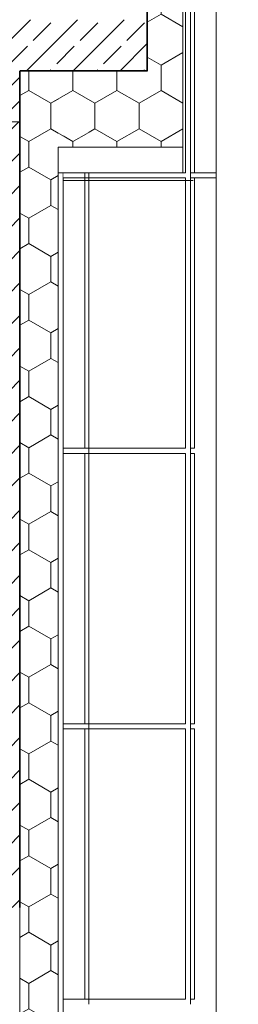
# Model space of a CAD drawing. Header units: millimetres. Extents: x -105953 to -79253, y 14617 to 35617.
# Tile 46 of 48: x -91748 to -90889, y 29268 to 33128. Entities that reach past the tile are written whole.
import ezdxf

# ---------------------------------------------------------------- set-up
doc = ezdxf.new("R2010")
doc.units = ezdxf.units.MM
doc.header["$MEASUREMENT"] = 0
doc.linetypes.add('Wipeout_Contour', pattern=[1000, 0, -1000])
for name, color, linetype, lineweight in [('Nowe_Konstrukcja - Stropy_Nr_pióra__21', 7, 'Continuous', 20), ('Nowe_Konstrukcja - Stropy_Nr_pióra__3', 7, 'Continuous', 13), ('Nowe_Konstrukcja - Stropy_Nr_pióra__7', 7, 'Continuous', 35), ('Nowe_Konstrukcja - Ściany zew_Nr_pióra__21', 7, 'Continuous', 20), ('Nowe_Konstrukcja - Ściany zew_Nr_pióra__3', 7, 'Continuous', 13), ('Nowe_Konstrukcja - Ściany zew_Nr_pióra__41', 7, 'Continuous', 13), ('Nowe_Konstrukcja - Ściany zew_Nr_pióra__7', 7, 'Continuous', 35), ('Nowe_Wymiarowanie - Ogólne_Nr_pióra__42', 8, 'Continuous', 25)]:
    doc.layers.add(name, color=color, linetype=linetype, lineweight=lineweight)
doc.layers.add('Nowe_Konstrukcja - Ściany zew', color=7, linetype='Continuous')
doc.layers.add('Nowe_Wymiarowanie - Ogólne', color=7, linetype='Continuous')
for name, color, linetype, lineweight, true_color in [('Nowe_Konstrukcja - Ściany zew_Nr_pióra__23', 7, 'Continuous', 13, 0x858585), ('Nowe_Konstrukcja - Ściany zew_Nr_pióra__87', 7, 'Continuous', 13, 0x6a6a6a), ('Nowe_Wymiarowanie - Ogólne_Nr_pióra__81', 7, 'Continuous', 13, 0x6a6a6a)]:
    doc.layers.add(name, color=color, linetype=linetype, lineweight=lineweight, true_color=true_color)
doc.styles.add('STYL_AUTOMATYCZNY_1', font='arial.ttf')
doc.dimstyles.new('STYL_AUTOMATYCZNY__1', dxfattribs={"dimtxt": 150, "dimasz": 47.5, "dimexe": 0.18, "dimexo": 0.0625, "dimgap": 0, "dimtad": 1, "dimdec": 0, "dimlfac": 0.1, "dimzin": 0, "dimdsep": 46, "dimtxsty": 'STYL_AUTOMATYCZNY_1', "dimblk": 'ARROWHEAD_6', "dimblk1": 'ARROWHEAD_6', "dimblk2": 'ARROWHEAD_6', "dimcen": 0.09, "dimse1": 1, "dimse2": 1, "dimclrd": 256, "dimclre": 256, "dimclrt": 8, "dimazin": 0, "dimtfac": 1, "dimtdec": 4, "dimtmove": 0, "dimatfit": 3, "dimfxl": 0, "dimtolj": 1, "dimtzin": 0, "dimarcsym": 0})
pattern_1 = [(45, (0, 0), (-91.92388, 91.92388), []), (45, (-45.96, 45.96), (-91.92388, 91.92388), [97.5, -32.5])]
pattern_2 = [(90, (0, 0), (-173.20508, 0), [100, -200]), (90, (-86.6, 150), (-173.20508, 0), [100, -200]), (150, (-4e-14, 100), (86.60254, 150), [100, -200]), (150, (-173.2, 100), (86.60254, 150), [100, -200]), (210, (0, 0), (-86.60254, 150), [100, -200]), (210, (-173.2, -7e-14), (-86.60254, 150), [100, -200])]

# ---------------------------------------------------------------- blocks, each defined once
blk = doc.blocks.new('*D28')
at = {"layer": 'Nowe_Wymiarowanie - Ogólne_Nr_pióra__81', "color": 251, "linetype": 'Continuous', "lineweight": 13, "true_color": 0x6a6a6a}
for p, q in [((-92603.9, 33717.7), (-92603.9, 33327.9)), ((-92578.9, 33302.9), (-92628.9, 33352.9)), ((-92650.7, 33327.9), (-92557, 33327.9)), ((-92603.9, 33327.9), (-92603.9, 32927.9)), ((-92650.7, 32927.9), (-92557, 32927.9)), ((-92578.9, 32902.9), (-92628.9, 32952.9))]:
    blk.add_line(p, q, dxfattribs=at)
at = {"layer": 'Nowe_Wymiarowanie - Ogólne_Nr_pióra__42', "color": 8, "lineweight": 25, "insert": (-92633.9, 33013.5), "char_height": 150, "attachment_point": 7, "rotation": 90, "style": 'STYL_AUTOMATYCZNY_1'}
blk.add_mtext('\\A1;{\\pql;\\fArial|b0|i0|c238|p0;\\W1.000000;40}', dxfattribs=at)
blk = doc.blocks.new('ARROWHEAD_6')
at = {"color": 0, "linetype": 'Continuous', "lineweight": 0}
for p, q in [((0, 0), (-1, 0)), ((-0.5, -0.5), (0.5, 0.5))]:
    blk.add_line(p, q, dxfattribs=at)

msp = doc.modelspace()

# ---------------------------------------------------------------- hatches: boundary and pattern name
at = {"layer": 'Nowe_Konstrukcja - Ściany zew_Nr_pióra__23', "linetype": 'Continuous', "lineweight": 13, "true_color": 0x858585}
h = msp.add_hatch(dxfattribs=at)
h.set_pattern_fill('Beton_zbrojony_0001', color=252, style=0, pattern_type=2)
h.set_pattern_definition(pattern_1)
h.paths.add_polyline_path([(-91986.6, 32927.9), (-91746.6, 32927.9), (-91746.6, 32727.9), (-91986.6, 32727.9)])
h = msp.add_hatch(dxfattribs=at)
h.set_pattern_fill('Styropian_0001', color=252, style=0, pattern_type=2)
h.set_pattern_definition(pattern_2)
h.paths.add_polyline_path([(-91596.6, 32925.6), (-91746.6, 32925.6), (-91746.6, 29647.9), (-91596.6, 29647.9)])
h = msp.add_hatch(dxfattribs=at)
h.set_pattern_fill('Bloczki_ceramiczne_0001', color=252, style=0, pattern_type=2)
h.set_pattern_definition([(45, (0, 0), (-63.63961, 63.63961), [])])
h.paths.add_polyline_path([(-91746.6, 32727.9), (-91986.6, 32727.9), (-91986.6, 29647.9), (-91746.6, 29647.9)])
h = msp.add_hatch(dxfattribs=at)
h.set_pattern_fill('Styropian_0001', color=252, style=0, pattern_type=2)
h.set_pattern_definition(pattern_2)
h.paths.add_polyline_path([(-91596.6, 29647.9), (-91746.6, 29647.9), (-91746.6, 26047.9), (-91596.6, 26047.9)])

# ---------------------------------------------------------------- linework, layer by layer
at = {"layer": 'Nowe_Konstrukcja - Stropy_Nr_pióra__21', "color": 7, "linetype": 'Continuous', "lineweight": 20}
for p, q in [((-91746.6, 29647.9), (-91746.6, 32925.6)), ((-91986.6, 32727.9), (-91746.6, 32727.9))]:
    msp.add_line(p, q, dxfattribs=at)
at = {"layer": 'Nowe_Konstrukcja - Stropy_Nr_pióra__3', "color": 7, "linetype": 'Continuous', "lineweight": 13}
msp.add_line((-91061.6, 33227.9), (-91061.6, 32527.9), dxfattribs=at)
at = {"layer": 'Nowe_Konstrukcja - Ściany zew_Nr_pióra__21', "color": 7, "linetype": 'Continuous', "lineweight": 20}
msp.add_line((-91746.6, 25927.9), (-91746.6, 29647.9), dxfattribs=at)
at = {"layer": 'Nowe_Konstrukcja - Ściany zew_Nr_pióra__3', "color": 7, "linetype": 'Continuous', "lineweight": 13}
for p, q in [((-91596.6, 29647.9), (-91596.6, 32528.6)), ((-91746.6, 26047.9), (-91746.6, 29647.9)), ((-91596.6, 26027.9), (-91596.6, 29647.9)), ((-91596.6, 26047.9), (-91596.6, 29647.9))]:
    msp.add_line(p, q, dxfattribs=at)
at = {"layer": 'Nowe_Konstrukcja - Ściany zew_Nr_pióra__7', "color": 7, "linetype": 'Continuous', "lineweight": 35}
msp.add_line((-91746.6, 29647.9), (-91746.6, 32925.6), dxfattribs=at)
at = {"layer": 'Nowe_Konstrukcja - Ściany zew_Nr_pióra__87', "color": 251, "linetype": 'Continuous', "lineweight": 13, "true_color": 0x6a6a6a}
for p, q in [((-91076.6, 33647.9), (-91076.6, 32527.9)), ((-91061.6, 33647.9), (-91061.6, 32527.9)), ((-91076.6, 32527.9), (-91076.6, 32507.9)), ((-91076.6, 31447.9), (-91076.6, 32507.9)), ((-91061.6, 32507.9), (-91061.6, 31447.9)), ((-91076.6, 31447.9), (-91076.6, 31427.9)), ((-91061.6, 31447.9), (-91076.6, 31447.9)), ((-91076.6, 30367.9), (-91076.6, 31427.9)), ((-91076.6, 31427.9), (-91061.6, 31427.9)), ((-91076.6, 30367.9), (-91076.6, 31427.9)), ((-91061.6, 31427.9), (-91061.6, 30367.9)), ((-91061.6, 31427.9), (-91061.6, 30367.9)), ((-91076.6, 30367.9), (-91076.6, 30347.9)), ((-91076.6, 30367.9), (-91076.6, 30347.9)), ((-91061.6, 30367.9), (-91076.6, 30367.9)), ((-91061.6, 30367.9), (-91076.6, 30367.9)), ((-91076.6, 29647.9), (-91076.6, 30347.9)), ((-91076.6, 30347.9), (-91061.6, 30347.9)), ((-91076.6, 29287.9), (-91076.6, 30347.9)), ((-91076.6, 30347.9), (-91061.6, 30347.9)), ((-91076.6, 29287.9), (-91076.6, 30347.9)), ((-91061.6, 30347.9), (-91061.6, 29647.9)), ((-91061.6, 30347.9), (-91061.6, 29287.9)), ((-91061.6, 30347.9), (-91061.6, 29287.9)), ((-91076.6, 29647.9), (-91076.6, 29627.9)), ((-91076.6, 29287.9), (-91076.6, 29267.9)), ((-91076.6, 29287.9), (-91076.6, 29267.9)), ((-91061.6, 29287.9), (-91076.6, 29287.9)), ((-91061.6, 29287.9), (-91076.6, 29287.9))]:
    msp.add_line(p, q, dxfattribs=at)

# ---------------------------------------------------------------- wipeouts: each hides what was drawn before it
at = {"color": 254, "linetype": 'Wipeout_Contour', "lineweight": 0, "ltscale": 385132.336435}
msp.add_wipeout([(-90996.6, 33247.9), (-90996.6, 29647.9), (-90976.6, 29647.9), (-90976.6, 33247.9)], dxfattribs=at).dxf.layer = 'Nowe_Konstrukcja - Ściany zew'
at = {"color": 254, "linetype": 'Wipeout_Contour', "lineweight": 0, "ltscale": 581737.858239}
msp.add_wipeout([(-91476.6, 32747.9), (-91476.6, 32527.9), (-91096.6, 32527.9), (-91096.6, 33227.9), (-91106.6, 33227.9), (-91106.6, 32747.9)], dxfattribs=at).dxf.layer = 'Nowe_Konstrukcja - Ściany zew'
at = {"color": 254, "linetype": 'Wipeout_Contour', "lineweight": 0, "ltscale": 384358.919237}
msp.add_wipeout([(-91476.6, 30347.9), (-91476.6, 29647.9), (-91096.6, 29647.9), (-91096.6, 30347.9)], dxfattribs=at).dxf.layer = 'Nowe_Konstrukcja - Ściany zew'
at = {"color": 254, "linetype": 'Wipeout_Contour', "lineweight": 0, "ltscale": 383467.272219}
msp.add_wipeout([(-91096.6, 29287.9), (-91476.6, 29287.9), (-91476.6, 29267.9), (-91096.6, 29267.9)], dxfattribs=at).dxf.layer = 'Nowe_Konstrukcja - Ściany zew'

# ---------------------------------------------------------------- next in the draw order: linework, layer by layer
at = {"layer": 'Nowe_Konstrukcja - Stropy_Nr_pióra__3', "color": 7, "linetype": 'Continuous', "lineweight": 13}
for p, q in [((-91106.6, 32927.9), (-91106.6, 33127.9)), ((-91106.6, 32787.9), (-91106.6, 32927.9)), ((-91106.6, 32767.9), (-91106.6, 32787.9))]:
    msp.add_line(p, q, dxfattribs=at)
at = {"layer": 'Nowe_Konstrukcja - Stropy_Nr_pióra__7', "color": 7, "linetype": 'Continuous', "lineweight": 35}
for p, q in [((-91246.6, 32925.6), (-91246.6, 33597.9)), ((-91746.6, 32927.9), (-91246.6, 32927.9))]:
    msp.add_line(p, q, dxfattribs=at)
at = {"layer": 'Nowe_Konstrukcja - Ściany zew_Nr_pióra__87', "color": 251, "linetype": 'Continuous', "lineweight": 13, "true_color": 0x6a6a6a}
for p, q in [((-90976.6, 33647.9), (-90976.6, 26027.9)), ((-90976.6, 32527.9), (-91076.6, 32527.9)), ((-91076.6, 32507.9), (-90976.6, 32507.9))]:
    msp.add_line(p, q, dxfattribs=at)

# ---------------------------------------------------------------- next in the draw order: dimensions: what is measured, and where the dimension line sits
at = {"layer": 'Nowe_Wymiarowanie - Ogólne', "color": 251, "linetype": 'Continuous', "lineweight": 13, "true_color": 0x6a6a6a}
dim = msp.add_linear_dim(base=(-92603.9, 32927.9), p1=(-91486.6, 33327.9), p2=(-91986.6, 32927.9), angle=270, dimstyle='STYL_AUTOMATYCZNY__1', dxfattribs=at)
dim.commit()
dim.dimension.update_dxf_attribs({"geometry": '*D28', "text_midpoint": (-92708.9, 33127.7), "dimtype": 160, "text_rotation": 90})

# ---------------------------------------------------------------- next in the draw order: wipeouts: each hides what was drawn before it
at = {"color": 254, "linetype": 'Wipeout_Contour', "lineweight": 0, "ltscale": 384808.60269}
msp.add_wipeout([(-91096.6, 30367.9), (-91476.6, 30367.9), (-91476.6, 30347.9), (-91096.6, 30347.9)], dxfattribs=at).dxf.layer = 'Nowe_Konstrukcja - Ściany zew'

# ---------------------------------------------------------------- next in the draw order: wipeouts: each hides what was drawn before it
at = {"color": 254, "linetype": 'Wipeout_Contour', "lineweight": 0, "ltscale": 385500.904121}
msp.add_wipeout([(-91476.6, 31427.9), (-91476.6, 30367.9), (-91096.6, 30367.9), (-91096.6, 31427.9)], dxfattribs=at).dxf.layer = 'Nowe_Konstrukcja - Ściany zew'

# ---------------------------------------------------------------- next in the draw order: wipeouts: each hides what was drawn before it
at = {"color": 254, "linetype": 'Wipeout_Contour', "lineweight": 0, "ltscale": 386193.601048}
msp.add_wipeout([(-91096.6, 31447.9), (-91476.6, 31447.9), (-91476.6, 31427.9), (-91096.6, 31427.9)], dxfattribs=at).dxf.layer = 'Nowe_Konstrukcja - Ściany zew'

# ---------------------------------------------------------------- next in the draw order: wipeouts: each hides what was drawn before it
at = {"color": 254, "linetype": 'Wipeout_Contour', "lineweight": 0, "ltscale": 386907.50457}
msp.add_wipeout([(-91476.6, 32507.9), (-91476.6, 31447.9), (-91096.6, 31447.9), (-91096.6, 32507.9)], dxfattribs=at).dxf.layer = 'Nowe_Konstrukcja - Ściany zew'
at = {"color": 254, "linetype": 'Wipeout_Contour', "lineweight": 0, "ltscale": 386249.181856}
msp.add_wipeout([(-91491.6, 31427.9), (-91491.6, 30367.9), (-91476.6, 30367.9), (-91476.6, 31427.9)], dxfattribs=at).dxf.layer = 'Nowe_Konstrukcja - Ściany zew'

# ---------------------------------------------------------------- next in the draw order: wipeouts: each hides what was drawn before it
at = {"color": 254, "linetype": 'Wipeout_Contour', "lineweight": 0, "ltscale": 387621.799126}
msp.add_wipeout([(-91476.6, 32527.9), (-91476.6, 32507.9), (-91096.6, 32507.9), (-91096.6, 32527.9)], dxfattribs=at).dxf.layer = 'Nowe_Konstrukcja - Ściany zew'
at = {"color": 254, "linetype": 'Wipeout_Contour', "lineweight": 0, "ltscale": 387101.333707}
msp.add_wipeout([(-91576.6, 31447.9), (-91576.6, 31427.9), (-91476.6, 31427.9), (-91476.6, 31447.9)], dxfattribs=at).dxf.layer = 'Nowe_Konstrukcja - Ściany zew'
at = {"color": 254, "linetype": 'Wipeout_Contour', "lineweight": 0, "ltscale": 385719.599288}
msp.add_wipeout([(-91576.6, 30367.9), (-91576.6, 30347.9), (-91476.6, 30347.9), (-91476.6, 30367.9)], dxfattribs=at).dxf.layer = 'Nowe_Konstrukcja - Ściany zew'

# ---------------------------------------------------------------- next in the draw order: linework, layer by layer
at = {"layer": 'Nowe_Konstrukcja - Stropy_Nr_pióra__3', "color": 7, "linetype": 'Continuous', "lineweight": 13}
for p, q in [((-91106.6, 32527.9), (-91106.6, 32767.9)), ((-91106.6, 32747.9), (-91106.6, 32527.9))]:
    msp.add_line(p, q, dxfattribs=at)
at = {"layer": 'Nowe_Konstrukcja - Ściany zew_Nr_pióra__87', "color": 251, "linetype": 'Continuous', "lineweight": 13, "true_color": 0x6a6a6a}
for p, q in [((-91096.6, 32527.9), (-91096.6, 33647.9)), ((-91096.6, 31447.9), (-91096.6, 32507.9))]:
    msp.add_line(p, q, dxfattribs=at)

# ---------------------------------------------------------------- next in the draw order: wipeouts: each hides what was drawn before it
at = {"color": 254, "linetype": 'Wipeout_Contour', "lineweight": 0, "ltscale": 388554.457814}
msp.add_wipeout([(-91576.6, 32527.9), (-91576.6, 32507.9), (-91491.6, 32507.9), (-91491.6, 32527.9)], dxfattribs=at).dxf.layer = 'Nowe_Konstrukcja - Ściany zew'
at = {"color": 254, "linetype": 'Wipeout_Contour', "lineweight": 0, "ltscale": 386438.691481}
msp.add_wipeout([(-91576.6, 30367.9), (-91491.6, 30367.9), (-91491.6, 31427.9), (-91576.6, 31427.9)], dxfattribs=at).dxf.layer = 'Nowe_Konstrukcja - Ściany zew'
at = {"color": 254, "linetype": 'Wipeout_Contour', "lineweight": 0, "ltscale": 385109.418562}
msp.add_wipeout([(-91491.6, 30347.9), (-91491.6, 29647.9), (-91476.6, 29647.9), (-91476.6, 30347.9)], dxfattribs=at).dxf.layer = 'Nowe_Konstrukcja - Ściany zew'

# ---------------------------------------------------------------- next in the draw order: wipeouts: each hides what was drawn before it
at = {"color": 254, "linetype": 'Wipeout_Contour', "lineweight": 0, "ltscale": 388527.225845}
msp.add_wipeout([(-91491.6, 32747.9), (-91491.6, 32527.9), (-91476.6, 32527.9), (-91476.6, 32747.9)], dxfattribs=at).dxf.layer = 'Nowe_Konstrukcja - Ściany zew'
at = {"color": 254, "linetype": 'Wipeout_Contour', "lineweight": 0, "ltscale": 385299.488217}
msp.add_wipeout([(-91576.6, 29647.9), (-91491.6, 29647.9), (-91491.6, 30347.9), (-91576.6, 30347.9)], dxfattribs=at).dxf.layer = 'Nowe_Konstrukcja - Ściany zew'

# ---------------------------------------------------------------- next in the draw order: wipeouts: each hides what was drawn before it
at = {"color": 254, "linetype": 'Wipeout_Contour', "lineweight": 0, "ltscale": 388365.980869}
msp.add_wipeout([(-91491.6, 32527.9), (-91491.6, 32507.9), (-91476.6, 32507.9), (-91476.6, 32527.9)], dxfattribs=at).dxf.layer = 'Nowe_Konstrukcja - Ściany zew'
at = {"color": 254, "linetype": 'Wipeout_Contour', "lineweight": 0, "ltscale": 384137.737521}
msp.add_wipeout([(-91476.6, 30347.9), (-91476.6, 29287.9), (-91096.6, 29287.9), (-91096.6, 30347.9)], dxfattribs=at).dxf.layer = 'Nowe_Konstrukcja - Ściany zew'

# ---------------------------------------------------------------- next in the draw order: wipeouts: each hides what was drawn before it
at = {"color": 254, "linetype": 'Wipeout_Contour', "lineweight": 0, "ltscale": 388715.624624}
msp.add_wipeout([(-91576.6, 32747.9), (-91576.6, 32527.9), (-91491.6, 32527.9), (-91491.6, 32747.9)], dxfattribs=at).dxf.layer = 'Nowe_Konstrukcja - Ściany zew'
at = {"color": 254, "linetype": 'Wipeout_Contour', "lineweight": 0, "ltscale": 387653.062432}
msp.add_wipeout([(-91491.6, 32507.9), (-91491.6, 31447.9), (-91476.6, 31447.9), (-91476.6, 32507.9)], dxfattribs=at).dxf.layer = 'Nowe_Konstrukcja - Ściany zew'
at = {"color": 254, "linetype": 'Wipeout_Contour', "lineweight": 0, "ltscale": 384808.602778}
msp.add_wipeout([(-91096.6, 30367.9), (-91476.6, 30367.9), (-91476.6, 30347.9), (-91096.6, 30347.9)], dxfattribs=at).dxf.layer = 'Nowe_Konstrukcja - Ściany zew'

# ---------------------------------------------------------------- next in the draw order: hatches: boundary and pattern name
at = {"layer": 'Nowe_Konstrukcja - Ściany zew_Nr_pióra__23', "linetype": 'Continuous', "lineweight": 13, "true_color": 0x858585}
h = msp.add_hatch(dxfattribs=at)
h.set_pattern_fill('Beton_zbrojony_0001', color=252, style=0, pattern_type=2)
h.set_pattern_definition(pattern_1)
h.paths.add_polyline_path([(-103586.6, 32927.9), (-103086.6, 32927.9), (-103086.6, 32727.9), (-102846.6, 32727.9), (-102846.6, 32927.9), (-91246.6, 32927.9), (-91246.6, 33127.9), (-103586.6, 33127.9)])

# ---------------------------------------------------------------- next in the draw order: wipeouts: each hides what was drawn before it
at = {"color": 254, "linetype": 'Wipeout_Contour', "lineweight": 0, "ltscale": 387841.886292}
msp.add_wipeout([(-91576.6, 31447.9), (-91491.6, 31447.9), (-91491.6, 32507.9), (-91576.6, 32507.9)], dxfattribs=at).dxf.layer = 'Nowe_Konstrukcja - Ściany zew'
at = {"color": 254, "linetype": 'Wipeout_Contour', "lineweight": 0, "ltscale": 385500.904182}
msp.add_wipeout([(-91476.6, 31427.9), (-91476.6, 30367.9), (-91096.6, 30367.9), (-91096.6, 31427.9)], dxfattribs=at).dxf.layer = 'Nowe_Konstrukcja - Ściany zew'
at = {"color": 254, "linetype": 'Wipeout_Contour', "lineweight": 0, "ltscale": 384888.670135}
msp.add_wipeout([(-91491.6, 30347.9), (-91491.6, 29287.9), (-91476.6, 29287.9), (-91476.6, 30347.9)], dxfattribs=at).dxf.layer = 'Nowe_Konstrukcja - Ściany zew'

# ---------------------------------------------------------------- next in the draw order: linework, layer by layer
at = {"layer": 'Nowe_Konstrukcja - Ściany zew_Nr_pióra__87', "color": 251, "linetype": 'Continuous', "lineweight": 13, "true_color": 0x6a6a6a}
msp.add_line((-91096.6, 30367.9), (-91096.6, 31427.9), dxfattribs=at)
msp.add_line((-91096.6, 30367.9), (-91096.6, 31427.9), dxfattribs=at)

# ---------------------------------------------------------------- next in the draw order: wipeouts: each hides what was drawn before it
at = {"color": 254, "linetype": 'Wipeout_Contour', "lineweight": 0, "ltscale": 385719.599353}
msp.add_wipeout([(-91576.6, 30367.9), (-91576.6, 30347.9), (-91476.6, 30347.9), (-91476.6, 30367.9)], dxfattribs=at).dxf.layer = 'Nowe_Konstrukcja - Ściany zew'
at = {"color": 254, "linetype": 'Wipeout_Contour', "lineweight": 0, "ltscale": 384381.452266}
msp.add_wipeout([(-91576.6, 29287.9), (-91576.6, 29267.9), (-91476.6, 29267.9), (-91476.6, 29287.9)], dxfattribs=at).dxf.layer = 'Nowe_Konstrukcja - Ściany zew'

# ---------------------------------------------------------------- next in the draw order: wipeouts: each hides what was drawn before it
at = {"color": 254, "linetype": 'Wipeout_Contour', "lineweight": 0, "ltscale": 386249.181909}
msp.add_wipeout([(-91491.6, 31427.9), (-91491.6, 30367.9), (-91476.6, 30367.9), (-91476.6, 31427.9)], dxfattribs=at).dxf.layer = 'Nowe_Konstrukcja - Ściany zew'
at = {"color": 254, "linetype": 'Wipeout_Contour', "lineweight": 0, "ltscale": 385078.849042}
msp.add_wipeout([(-91576.6, 29287.9), (-91491.6, 29287.9), (-91491.6, 30347.9), (-91576.6, 30347.9)], dxfattribs=at).dxf.layer = 'Nowe_Konstrukcja - Ściany zew'

# ---------------------------------------------------------------- next in the draw order: wipeouts: each hides what was drawn before it
at = {"color": 254, "linetype": 'Wipeout_Contour', "lineweight": 0, "ltscale": 386438.691467}
msp.add_wipeout([(-91576.6, 30367.9), (-91491.6, 30367.9), (-91491.6, 31427.9), (-91576.6, 31427.9)], dxfattribs=at).dxf.layer = 'Nowe_Konstrukcja - Ściany zew'
at = {"color": 254, "linetype": 'Wipeout_Contour', "lineweight": 0, "ltscale": 383467.272308}
msp.add_wipeout([(-91096.6, 29287.9), (-91476.6, 29287.9), (-91476.6, 29267.9), (-91096.6, 29267.9)], dxfattribs=at).dxf.layer = 'Nowe_Konstrukcja - Ściany zew'

# ---------------------------------------------------------------- next in the draw order: wipeouts: each hides what was drawn before it
at = {"color": 254, "linetype": 'Wipeout_Contour', "lineweight": 0, "ltscale": 384137.737583}
msp.add_wipeout([(-91476.6, 30347.9), (-91476.6, 29287.9), (-91096.6, 29287.9), (-91096.6, 30347.9)], dxfattribs=at).dxf.layer = 'Nowe_Konstrukcja - Ściany zew'
at = {"color": 254, "linetype": 'Wipeout_Contour', "lineweight": 0, "ltscale": 383571.988655}
msp.add_wipeout([(-91491.6, 29267.9), (-91491.6, 28207.9), (-91476.6, 28207.9), (-91476.6, 29267.9)], dxfattribs=at).dxf.layer = 'Nowe_Konstrukcja - Ściany zew'

# ---------------------------------------------------------------- next in the draw order: linework, layer by layer
at = {"layer": 'Nowe_Konstrukcja - Ściany zew_Nr_pióra__87', "color": 251, "linetype": 'Continuous', "lineweight": 13, "true_color": 0x6a6a6a}
for p in [(-91096.6, 29647.9), (-91096.6, 29287.9), (-91096.6, 29287.9)]:
    msp.add_line(p, (-91096.6, 30347.9), dxfattribs=at)

# ---------------------------------------------------------------- next in the draw order: wipeouts: each hides what was drawn before it
at = {"color": 254, "linetype": 'Wipeout_Contour', "lineweight": 0, "ltscale": 384381.452331}
msp.add_wipeout([(-91576.6, 29287.9), (-91576.6, 29267.9), (-91476.6, 29267.9), (-91476.6, 29287.9)], dxfattribs=at).dxf.layer = 'Nowe_Konstrukcja - Ściany zew'

# ---------------------------------------------------------------- next in the draw order: wipeouts: each hides what was drawn before it
at = {"color": 254, "linetype": 'Wipeout_Contour', "lineweight": 0, "ltscale": 384888.670188}
msp.add_wipeout([(-91491.6, 30347.9), (-91491.6, 29287.9), (-91476.6, 29287.9), (-91476.6, 30347.9)], dxfattribs=at).dxf.layer = 'Nowe_Konstrukcja - Ściany zew'
at = {"color": 254, "linetype": 'Wipeout_Contour', "lineweight": 0, "ltscale": 383762.819797}
msp.add_wipeout([(-91576.6, 28207.9), (-91491.6, 28207.9), (-91491.6, 29267.9), (-91576.6, 29267.9)], dxfattribs=at).dxf.layer = 'Nowe_Konstrukcja - Ściany zew'

# ---------------------------------------------------------------- next in the draw order: wipeouts: each hides what was drawn before it
at = {"color": 254, "linetype": 'Wipeout_Contour', "lineweight": 0, "ltscale": 385078.849029}
msp.add_wipeout([(-91576.6, 29287.9), (-91491.6, 29287.9), (-91491.6, 30347.9), (-91576.6, 30347.9)], dxfattribs=at).dxf.layer = 'Nowe_Konstrukcja - Ściany zew'

# ---------------------------------------------------------------- next in the draw order: linework, layer by layer
at = {"layer": 'Nowe_Konstrukcja - Stropy_Nr_pióra__3', "color": 7, "linetype": 'Continuous', "lineweight": 13}
msp.add_line((-91576.6, 26047.9), (-91576.6, 29647.9), dxfattribs=at)

# ---------------------------------------------------------------- next in the draw order: wipeouts: each hides what was drawn before it
at = {"color": 254, "linetype": 'Wipeout_Contour', "lineweight": 0, "ltscale": 384822.629981}
msp.add_wipeout([(-91576.6, 29627.9), (-91476.6, 29627.9), (-91476.6, 29647.9), (-91576.6, 29647.9)], dxfattribs=at).dxf.layer = 'Nowe_Konstrukcja - Ściany zew'

# ---------------------------------------------------------------- next in the draw order: linework, layer by layer
at = {"layer": 'Nowe_Konstrukcja - Ściany zew_Nr_pióra__3', "color": 7, "linetype": 'Continuous', "lineweight": 13}
msp.add_line((-91576.6, 29647.9), (-91576.6, 32528.6), dxfattribs=at)
at = {"layer": 'Nowe_Konstrukcja - Ściany zew_Nr_pióra__87', "color": 251, "linetype": 'Continuous', "lineweight": 13, "true_color": 0x6a6a6a}
msp.add_line((-91476.6, 29647.9), (-91476.6, 29627.9), dxfattribs=at)

# ---------------------------------------------------------------- next in the draw order: wipeouts: each hides what was drawn before it
at = {"color": 254, "linetype": 'Wipeout_Contour', "lineweight": 0, "ltscale": 388526.190282}
msp.add_wipeout([(-91576.6, 32527.9), (-91576.6, 32507.9), (-91476.6, 32507.9), (-91476.6, 32527.9)], dxfattribs=at).dxf.layer = 'Nowe_Konstrukcja - Ściany zew'
at = {"color": 254, "linetype": 'Wipeout_Contour', "lineweight": 0, "ltscale": 387101.333645}
msp.add_wipeout([(-91576.6, 31447.9), (-91576.6, 31427.9), (-91476.6, 31427.9), (-91476.6, 31447.9)], dxfattribs=at).dxf.layer = 'Nowe_Konstrukcja - Ściany zew'
at = {"color": 254, "linetype": 'Wipeout_Contour', "lineweight": 0, "ltscale": 385719.599254}
msp.add_wipeout([(-91576.6, 30367.9), (-91576.6, 30347.9), (-91476.6, 30347.9), (-91476.6, 30367.9)], dxfattribs=at).dxf.layer = 'Nowe_Konstrukcja - Ściany zew'

# ---------------------------------------------------------------- next in the draw order: hatches: boundary and pattern name
at = {"layer": 'Nowe_Konstrukcja - Ściany zew_Nr_pióra__23', "linetype": 'Continuous', "lineweight": 13, "true_color": 0x858585}
h = msp.add_hatch(dxfattribs=at)
h.set_pattern_fill('Styropian_0001', color=252, style=0, pattern_type=2)
h.set_pattern_definition(pattern_2)
h.paths.add_polyline_path([(-91866.6, 25727.9), (-93246.6, 25727.9), (-93246.6, 25578), (-93246.6, 25467.9), (-91866.6, 25467.9), (-90889, 25467.9), (-90889, 26027.9), (-91596.6, 26027.9), (-91604, 26027.9), (-91604, 26047.9), (-91596.6, 26047.9), (-91596.6, 28590.2), (-91596.6, 29647.9), (-91596.6, 32628.6), (-91106.6, 32627.9), (-91106.6, 32925.6), (-91106.6, 33647.9), (-91246.6, 33647.9), (-91246.6, 32925.6), (-91596.6, 32925.6), (-91746.6, 32925.6), (-91746.6, 29647.9), (-91746.6, 28590.2), (-91746.6, 26629.5), (-91746.6, 26047.9), (-91746.6, 25927.9), (-91039, 25927.9), (-91039, 25727.9), (-91454, 25727.9), (-91606.6, 25727.9)])

# ---------------------------------------------------------------- next in the draw order: linework, layer by layer
at = {"layer": 'Nowe_Konstrukcja - Stropy_Nr_pióra__3', "color": 7, "linetype": 'Continuous', "lineweight": 13}
for p, q in [((-91466.1, 32527.9), (-91106.6, 32527.9)), ((-91466.1, 32497.9), (-91066.1, 32497.9))]:
    msp.add_line(p, q, dxfattribs=at)
at = {"layer": 'Nowe_Konstrukcja - Ściany zew_Nr_pióra__3', "color": 7, "linetype": 'Continuous', "lineweight": 13}
for p, q in [((-91466.1, 32527.9), (-91596.6, 32527.9)), ((-91576.6, 32497.9), (-91466.1, 32497.9)), ((-91576.6, 28567.9), (-91576.6, 31637.9))]:
    msp.add_line(p, q, dxfattribs=at)
at = {"layer": 'Nowe_Konstrukcja - Ściany zew_Nr_pióra__41', "color": 7, "linetype": 'Continuous', "lineweight": 13, "flags": 128}
msp.add_lwpolyline([(-91596.6, 28590.2), (-91596.6, 29647.9), (-91596.6, 32628.6), (-91106.6, 32627.9), (-91106.6, 32925.6), (-91106.6, 33647.9), (-91246.6, 33647.9), (-91246.6, 32925.6), (-91596.6, 32925.6), (-91746.6, 32925.6), (-91746.6, 29647.9), (-91746.6, 28590.2)], dxfattribs=at)
at = {"layer": 'Nowe_Konstrukcja - Ściany zew_Nr_pióra__87', "color": 251, "linetype": 'Continuous', "lineweight": 13, "true_color": 0x6a6a6a}
for p, q in [((-91491.6, 32527.9), (-91576.6, 32527.9)), ((-91491.6, 32507.9), (-91576.6, 32507.9)), ((-91491.6, 32507.9), (-91491.6, 32527.9)), ((-91476.6, 32527.9), (-91491.6, 32527.9)), ((-91491.6, 32507.9), (-91491.6, 31447.9)), ((-91491.6, 32507.9), (-91476.6, 32507.9)), ((-91476.6, 32527.9), (-91476.6, 32507.9)), ((-91096.6, 32527.9), (-91476.6, 32527.9)), ((-91476.6, 32527.9), (-91476.6, 32507.9)), ((-91096.6, 32507.9), (-91476.6, 32507.9)), ((-91476.6, 32507.9), (-91476.6, 31447.9)), ((-91476.6, 31447.9), (-91576.6, 31447.9)), ((-91476.6, 31427.9), (-91576.6, 31427.9)), ((-91476.6, 31447.9), (-91476.6, 31427.9)), ((-91096.6, 31447.9), (-91476.6, 31447.9)), ((-91476.6, 31427.9), (-91476.6, 31447.9)), ((-91096.6, 31427.9), (-91476.6, 31427.9)), ((-91476.6, 30367.9), (-91476.6, 30347.9))]:
    msp.add_line(p, q, dxfattribs=at)

# ---------------------------------------------------------------- next in the draw order: wipeouts: each hides what was drawn before it
at = {"color": 254, "linetype": 'Wipeout_Contour', "lineweight": 0, "ltscale": 385719.599289}
msp.add_wipeout([(-91576.6, 30367.9), (-91576.6, 30347.9), (-91476.6, 30347.9), (-91476.6, 30367.9)], dxfattribs=at).dxf.layer = 'Nowe_Konstrukcja - Ściany zew'
at = {"color": 254, "linetype": 'Wipeout_Contour', "lineweight": 0, "ltscale": 384381.452231}
msp.add_wipeout([(-91576.6, 29287.9), (-91576.6, 29267.9), (-91476.6, 29267.9), (-91476.6, 29287.9)], dxfattribs=at).dxf.layer = 'Nowe_Konstrukcja - Ściany zew'

# ---------------------------------------------------------------- next in the draw order: linework, layer by layer
at = {"layer": 'Nowe_Konstrukcja - Ściany zew_Nr_pióra__3', "color": 7, "linetype": 'Continuous', "lineweight": 13}
msp.add_line((-91576.6, 27487.9), (-91576.6, 30557.9), dxfattribs=at)
at = {"layer": 'Nowe_Konstrukcja - Ściany zew_Nr_pióra__87', "color": 251, "linetype": 'Continuous', "lineweight": 13, "true_color": 0x6a6a6a}
for p, q in [((-91491.6, 30367.9), (-91491.6, 31427.9)), ((-91491.6, 31427.9), (-91491.6, 30367.9)), ((-91476.6, 31427.9), (-91476.6, 30367.9)), ((-91476.6, 31427.9), (-91476.6, 30367.9)), ((-91476.6, 30367.9), (-91576.6, 30367.9)), ((-91476.6, 30367.9), (-91576.6, 30367.9)), ((-91476.6, 30347.9), (-91576.6, 30347.9)), ((-91476.6, 30347.9), (-91576.6, 30347.9)), ((-91491.6, 29647.9), (-91491.6, 30347.9)), ((-91476.6, 30367.9), (-91476.6, 30347.9)), ((-91096.6, 30367.9), (-91476.6, 30367.9)), ((-91476.6, 30347.9), (-91476.6, 30367.9)), ((-91096.6, 30367.9), (-91476.6, 30367.9)), ((-91476.6, 30347.9), (-91476.6, 30367.9)), ((-91096.6, 30347.9), (-91476.6, 30347.9)), ((-91476.6, 30347.9), (-91476.6, 29647.9)), ((-91096.6, 30347.9), (-91476.6, 30347.9)), ((-91476.6, 29287.9), (-91476.6, 29267.9))]:
    msp.add_line(p, q, dxfattribs=at)

# ---------------------------------------------------------------- next in the draw order: wipeouts: each hides what was drawn before it
at = {"color": 254, "linetype": 'Wipeout_Contour', "lineweight": 0, "ltscale": 384381.452266}
msp.add_wipeout([(-91576.6, 29287.9), (-91576.6, 29267.9), (-91476.6, 29267.9), (-91476.6, 29287.9)], dxfattribs=at).dxf.layer = 'Nowe_Konstrukcja - Ściany zew'

# ---------------------------------------------------------------- next in the draw order: linework, layer by layer
at = {"layer": 'Nowe_Konstrukcja - Ściany zew_Nr_pióra__3', "color": 7, "linetype": 'Continuous', "lineweight": 13}
msp.add_line((-91576.6, 26407.9), (-91576.6, 29477.9), dxfattribs=at)
at = {"layer": 'Nowe_Konstrukcja - Ściany zew_Nr_pióra__87', "color": 251, "linetype": 'Continuous', "lineweight": 13, "true_color": 0x6a6a6a}
for p, q in [((-91491.6, 29287.9), (-91491.6, 30347.9)), ((-91491.6, 30347.9), (-91491.6, 29287.9)), ((-91476.6, 30347.9), (-91476.6, 29287.9)), ((-91476.6, 30347.9), (-91476.6, 29287.9)), ((-91476.6, 29287.9), (-91576.6, 29287.9)), ((-91476.6, 29287.9), (-91576.6, 29287.9)), ((-91476.6, 29287.9), (-91476.6, 29267.9)), ((-91096.6, 29287.9), (-91476.6, 29287.9)), ((-91476.6, 29267.9), (-91476.6, 29287.9)), ((-91096.6, 29287.9), (-91476.6, 29287.9)), ((-91476.6, 29267.9), (-91476.6, 29287.9))]:
    msp.add_line(p, q, dxfattribs=at)

doc.saveas('drawing.dxf')
